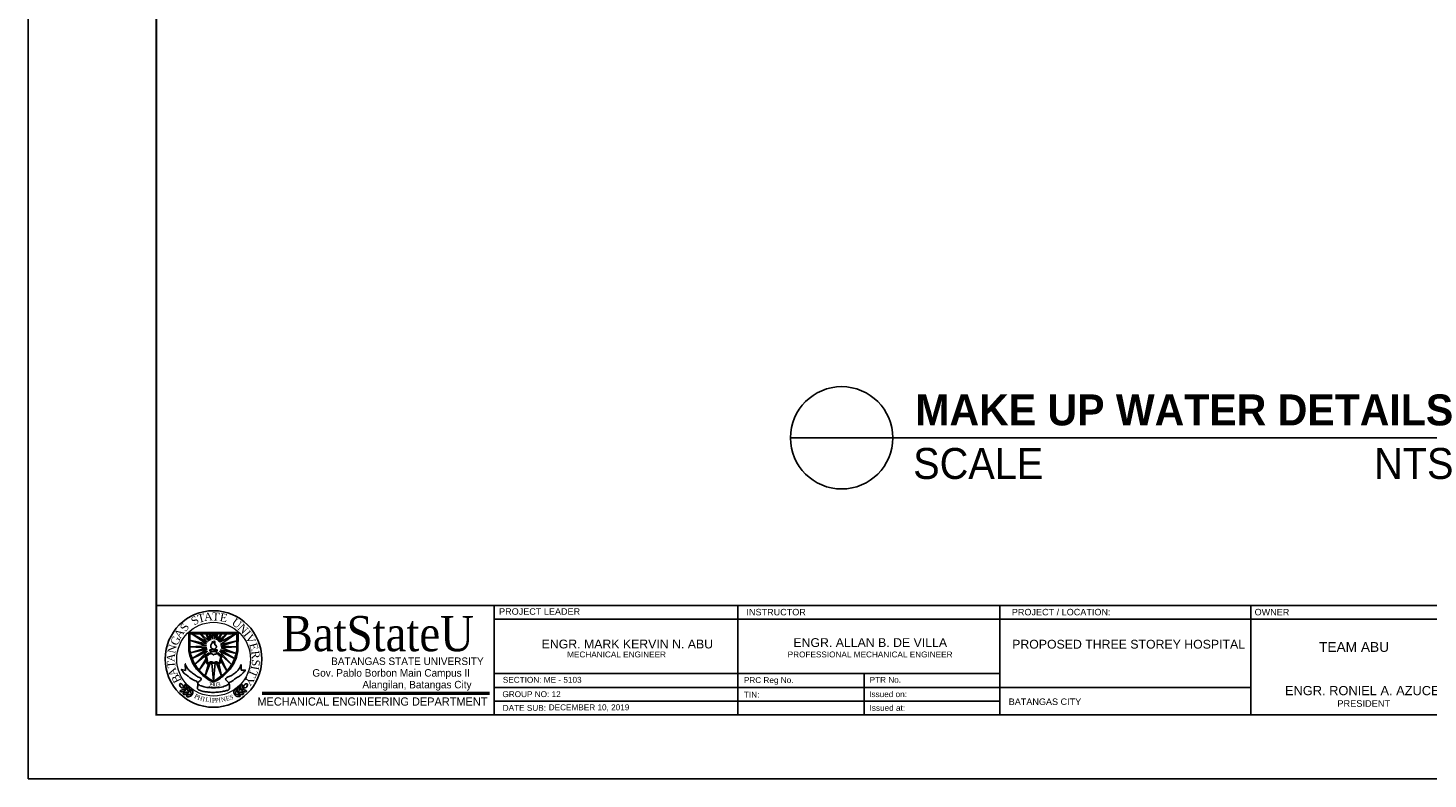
# Model space of a CAD drawing. Header units: millimetres. Extents: x 0 to 531, y -4 to 262.
# Tile 34 of 35: x 430 to 496, y 95 to 130. Entities that reach past the tile are written whole.
import ezdxf
from ezdxf.enums import TextEntityAlignment as Align

# ---------------------------------------------------------------- set-up
doc = ezdxf.new("R2010")
doc.units = ezdxf.units.MM
doc.layers.add('template', color=7, linetype='Continuous')
doc.styles.add('arial', font='arial.ttf')
doc.styles.add('CGOTHIC', font='GOTHIC.TTF')
doc.styles.add('GARAMOND', font='GARA.TTF')
doc.styles.get("Standard").update_dxf_attribs({"font": 'arial.ttf'})

msp = doc.modelspace()

# ---------------------------------------------------------------- linework, layer by layer
for q in [(465.828, 111.194), (499.185, 111.194)]:
    msp.add_line((470.624, 111.194), q)
msp.add_circle((468.226, 111.194), 2.398)
at = {"layer": 'template'}
for p, q in [((430.08, 165.6), (430.08, 95.204)), ((436.096, 103.333), (526.347, 103.333)), ((451.943, 103.334), (451.943, 98.212)), ((451.943, 103.333), (451.943, 98.212)), ((463.352, 103.334), (463.352, 98.212)), ((463.352, 103.333), (463.352, 98.212)), ((475.643, 98.212), (475.643, 103.333)), ((487.419, 103.333), (487.419, 98.212)), ((451.943, 102.693), (508.513, 102.693)), ((437.623, 102.076), (439.934, 102.072)), ((437.623, 101.21), (437.623, 102.076)), ((437.672, 102.013), (439.869, 102.013)), ((437.672, 101.244), (437.672, 102.013)), ((438.502, 101.617), (437.764, 102.013)), ((437.764, 102.013), (438.447, 101.541)), ((438.203, 102.013), (438.171, 101.98)), ((438.171, 101.98), (438.502, 101.617)), ((438.561, 101.671), (438.203, 102.013)), ((438.453, 102.013), (438.426, 102.013)), ((438.426, 102.013), (438.561, 101.671)), ((438.643, 101.709), (438.453, 102.013)), ((438.643, 102.013), (438.585, 101.996)), ((438.585, 101.996), (438.643, 101.709)), ((438.724, 101.752), (438.643, 102.013)), ((438.746, 102.013), (438.724, 101.752)), ((438.822, 102.013), (438.746, 102.013)), ((438.919, 102.013), (438.822, 101.758)), ((438.822, 101.758), (438.822, 102.013)), ((439.158, 102.013), (438.919, 101.72)), ((438.919, 101.72), (438.957, 102.013)), ((438.957, 102.013), (438.919, 102.013)), ((439.408, 102.013), (439.001, 101.665)), ((439.001, 101.665), (439.158, 102.013)), ((439.82, 102.013), (439.061, 101.611)), ((439.061, 101.611), (439.408, 102.013)), ((439.098, 101.508), (439.82, 102.013)), ((439.869, 101.238), (439.869, 102.013)), ((439.918, 101.21), (439.934, 102.072)), ((438.447, 101.541), (437.65, 101.714)), ((437.65, 101.714), (438.447, 101.438)), ((438.447, 101.438), (437.698, 101.405)), ((437.698, 101.405), (438.469, 101.351)), ((438.469, 101.351), (437.698, 101.116)), ((437.698, 101.116), (438.474, 101.286)), ((438.474, 101.286), (437.772, 100.854)), ((437.772, 100.854), (438.502, 101.188)), ((438.502, 101.188), (437.905, 100.579)), ((437.905, 100.579), (438.556, 101.123)), ((438.632, 101.196), (438.632, 101.095)), ((438.912, 101.184), (438.912, 101.083)), ((439.628, 100.567), (438.995, 101.139)), ((439.766, 100.849), (439.061, 101.188)), ((439.061, 101.188), (439.628, 100.567)), ((439.869, 101.676), (439.098, 101.508)), ((439.098, 101.253), (439.766, 100.849)), ((439.098, 101.253), (439.836, 101.085)), ((439.12, 101.427), (439.869, 101.676)), ((439.869, 101.394), (439.12, 101.427)), ((439.131, 101.351), (439.869, 101.394)), ((439.836, 101.085), (439.131, 101.351)), ((437.459, 100.293), (437.449, 100.569)), ((438.42, 100.819), (438.109, 100.304)), ((438.109, 100.304), (438.431, 100.738)), ((438.386, 100.981), (438.463, 100.626)), ((438.39, 100.04), (438.637, 100.657)), ((438.545, 100.602), (438.39, 100.04)), ((438.446, 100.973), (438.504, 100.643)), ((438.702, 100.64), (438.77, 99.803)), ((438.77, 99.803), (438.854, 100.646)), ((438.925, 100.64), (439.144, 100.035)), ((439.144, 100.035), (439.023, 100.608)), ((439.122, 100.944), (439.041, 100.637)), ((439.073, 100.62), (439.167, 100.984)), ((439.104, 100.771), (439.408, 100.277)), ((439.408, 100.277), (439.136, 100.841)), ((440.067, 100.571), (440.079, 100.301)), ((437.275, 100.331), (437.459, 100.293)), ((440.079, 100.301), (440.259, 100.307)), ((451.943, 100.142), (475.643, 100.142)), ((469.276, 100.142), (469.276, 98.212)), ((451.943, 99.499), (487.419, 99.499)), ((451.943, 98.856), (462.277, 98.856)), ((451.943, 98.856), (475.643, 98.856)), ((463.352, 98.856), (473.686, 98.856)), ((430.08, 95.204), (529.356, 95.204))]:
    msp.add_line(p, q, dxfattribs=at)
at = {"layer": 'template', "linetype": 'Continuous', "ltscale": 0.5}
msp.add_line((463.352, 103.333), (463.352, 98.212), dxfattribs=at)
at = {"layer": 'template', "linetype": 'Continuous', "lineweight": 50}
msp.add_line((441.061, 99.221), (451.721, 99.221), dxfattribs=at)
at = {"layer": 'template', "linetype": 'Continuous', "const_width": 0.0853}
msp.add_lwpolyline([(436.096, 98.212), (526.347, 98.212), (526.347, 162.591), (436.096, 162.591)], close=True, dxfattribs=at)
at = {"layer": 'template'}
msp.add_circle((438.774, 100.827), 2.263, dxfattribs=at)
at = {"layer": 'template', "lineweight": 20}
for centre, radius in [((438.774, 100.827), 2.263), ((438.783, 100.82), 1.728)]:
    msp.add_circle(centre, radius, dxfattribs=at)
at = {"layer": 'template'}
for points in [[(437.623, 101.21), (437.693, 100.91), (437.839, 100.573), (438.04, 100.291), (438.442, 99.928), (438.713, 99.771), (438.767, 99.754)], [(437.672, 101.244), (437.742, 100.944), (437.888, 100.608), (438.089, 100.326), (438.491, 99.963), (438.762, 99.805), (438.816, 99.789)], [(438.386, 100.981), (438.385, 101.02), (438.442, 101.028), (438.504, 101.052), (438.58, 101.089), (438.632, 101.095), (438.632, 101.118)], [(439.869, 101.244), (439.799, 100.944), (439.652, 100.608), (439.452, 100.326), (439.05, 99.963), (438.779, 99.805), (438.724, 99.789)], [(439.918, 101.21), (439.848, 100.91), (439.701, 100.573), (439.501, 100.291), (439.099, 99.928), (438.828, 99.771), (438.773, 99.754)], [(439.166, 100.979), (439.154, 101.023), (439.093, 101.008), (439.058, 101.025), (439.032, 101.057), (438.994, 101.081), (438.962, 101.104), (438.912, 101.104)], [(438.463, 100.626), (438.513, 100.59), (438.565, 100.602), (438.6, 100.639), (438.637, 100.657), (438.69, 100.657), (438.73, 100.648), (438.771, 100.628), (438.838, 100.642), (438.878, 100.654), (438.925, 100.64), (439.023, 100.608), (439.073, 100.62)], [(438.504, 100.643), (438.559, 100.643), (438.568, 100.666), (438.606, 100.687), (438.669, 100.701), (438.73, 100.672), (438.768, 100.666), (438.817, 100.669), (438.855, 100.687), (438.91, 100.692), (438.945, 100.689), (438.977, 100.666), (438.994, 100.652), (439.041, 100.637)], [(437.357, 99.462), (437.248, 99.501), (437.198, 99.579), (437.191, 99.656), (437.201, 99.669), (437.268, 99.662), (437.334, 99.602), (437.36, 99.544), (437.368, 99.488), (437.368, 99.461), (437.362, 99.461), (437.347, 99.475), (437.346, 99.475)], [(437.463, 99.351), (437.401, 99.305), (437.313, 99.286), (437.259, 99.288), (437.215, 99.315), (437.214, 99.332), (437.256, 99.359), (437.298, 99.375), (437.35, 99.383), (437.369, 99.389), (437.408, 99.378), (437.46, 99.35), (437.461, 99.344)], [(437.601, 99.233), (437.539, 99.186), (437.452, 99.167), (437.397, 99.169), (437.354, 99.196), (437.352, 99.214), (437.394, 99.24), (437.436, 99.256), (437.488, 99.264), (437.508, 99.27), (437.547, 99.26), (437.598, 99.232), (437.6, 99.225)], [(437.49, 99.388), (437.518, 99.46), (437.511, 99.549), (437.494, 99.601), (437.456, 99.635), (437.438, 99.632), (437.425, 99.584), (437.421, 99.539), (437.428, 99.487), (437.428, 99.467), (437.449, 99.432), (437.49, 99.391), (437.497, 99.391)], [(437.752, 99.125), (437.691, 99.079), (437.603, 99.06), (437.548, 99.062), (437.505, 99.089), (437.503, 99.106), (437.546, 99.133), (437.588, 99.149), (437.639, 99.157), (437.659, 99.163), (437.698, 99.153), (437.749, 99.124), (437.751, 99.118)], [(437.628, 99.269), (437.656, 99.341), (437.649, 99.431), (437.632, 99.482), (437.594, 99.517), (437.577, 99.513), (437.563, 99.465), (437.559, 99.42), (437.566, 99.369), (437.566, 99.348), (437.587, 99.314), (437.628, 99.272), (437.635, 99.272)], [(437.779, 99.162), (437.807, 99.234), (437.8, 99.324), (437.783, 99.375), (437.745, 99.41), (437.728, 99.406), (437.714, 99.358), (437.711, 99.313), (437.718, 99.262), (437.718, 99.241), (437.738, 99.207), (437.779, 99.165), (437.786, 99.165)], [(439.757, 99.178), (439.733, 99.252), (439.743, 99.341), (439.763, 99.392), (439.802, 99.425), (439.819, 99.42), (439.831, 99.372), (439.832, 99.327), (439.823, 99.276), (439.823, 99.255), (439.8, 99.221), (439.757, 99.182), (439.751, 99.182)], [(439.783, 99.141), (439.843, 99.092), (439.93, 99.07), (439.984, 99.069), (440.029, 99.094), (440.031, 99.112), (439.99, 99.14), (439.949, 99.158), (439.897, 99.168), (439.878, 99.174), (439.839, 99.166), (439.786, 99.14), (439.784, 99.133)], [(439.913, 99.279), (439.888, 99.353), (439.899, 99.442), (439.918, 99.493), (439.958, 99.525), (439.975, 99.521), (439.986, 99.472), (439.988, 99.428), (439.979, 99.376), (439.978, 99.356), (439.956, 99.322), (439.913, 99.283), (439.906, 99.283)], [(439.939, 99.242), (439.998, 99.192), (440.085, 99.17), (440.14, 99.17), (440.184, 99.195), (440.187, 99.212), (440.145, 99.241), (440.104, 99.258), (440.053, 99.268), (440.033, 99.275), (439.994, 99.267), (439.942, 99.241), (439.94, 99.234)], [(440.056, 99.392), (440.031, 99.465), (440.042, 99.554), (440.061, 99.605), (440.101, 99.638), (440.118, 99.634), (440.129, 99.585), (440.131, 99.54), (440.122, 99.489), (440.121, 99.468), (440.099, 99.435), (440.056, 99.395), (440.049, 99.396)], [(440.082, 99.354), (440.141, 99.305), (440.228, 99.283), (440.283, 99.283), (440.327, 99.308), (440.33, 99.325), (440.288, 99.354), (440.247, 99.371), (440.196, 99.381), (440.176, 99.388), (440.137, 99.379), (440.085, 99.353), (440.083, 99.347)], [(440.192, 99.461), (440.302, 99.495), (440.356, 99.571), (440.366, 99.647), (440.356, 99.661), (440.29, 99.657), (440.22, 99.6), (440.192, 99.542), (440.182, 99.488), (440.18, 99.46), (440.187, 99.46), (440.202, 99.474), (440.204, 99.474)]]:
    msp.add_spline(points, degree=3, dxfattribs=at)
for points, end_tangent in [([(438.618, 101.265), (438.706, 101.261), (438.797, 101.257), (438.859, 101.258), (438.913, 101.264), (438.943, 101.262), (438.944, 101.233), (438.944, 101.209), (438.933, 101.187), (438.908, 101.184), (438.857, 101.179), (438.77, 101.179), (438.665, 101.176), (438.639, 101.192), (438.609, 101.211), (438.617, 101.267), (438.617, 101.273)], (-1, 0)), ([(438.446, 100.973), (438.521, 101.014), (438.574, 101.06), (438.626, 101.075), (438.678, 101.081), (438.73, 101.06), (438.751, 101.034), (438.771, 101.02), (438.8, 101.046), (438.867, 101.06), (438.93, 101.072), (439, 101.04), (439.046, 100.994), (439.104, 100.973), (439.122, 100.982), (439.122, 100.944)], (0, -1))]:
    msp.add_spline(points, degree=3, dxfattribs=dict(at, end_tangent=end_tangent))
at = {"layer": 'template', "start_tangent": (-1, 0)}
msp.add_spline([(438.764, 101.285), (438.695, 101.322), (438.659, 101.379), (438.659, 101.441), (438.659, 101.489), (438.674, 101.514), (438.688, 101.562), (438.71, 101.558), (438.717, 101.606), (438.731, 101.642), (438.751, 101.615), (438.788, 101.582), (438.817, 101.582), (438.814, 101.62), (438.801, 101.655), (438.803, 101.667), (438.838, 101.637), (438.838, 101.609), (438.844, 101.583), (438.844, 101.554), (438.833, 101.51), (438.86, 101.469), (438.892, 101.47), (438.913, 101.417), (438.907, 101.374), (438.875, 101.315), (438.845, 101.29), (438.808, 101.283), (438.763, 101.283), (438.765, 101.283)], degree=3, dxfattribs=at)
at = {"layer": 'template'}
for points, knots in [([(437.465, 100.598), (437.415, 100.598), (437.537, 100.435), (437.595, 100.321), (437.751, 100.183), (437.926, 100.081), (438.04, 99.965), (438.223, 99.936), (438.179, 99.843), (438.132, 99.793), (438.068, 99.755), (438.019, 99.656), (438.174, 99.569), (438.35, 99.518), (438.569, 99.48), (438.748, 99.482), (438.959, 99.479), (439.194, 99.507), (439.389, 99.586), (439.495, 99.649), (439.495, 99.717), (439.438, 99.759), (439.401, 99.81), (439.335, 99.845), (439.355, 99.913), (439.416, 99.985), (439.554, 100.007), (439.697, 100.109), (439.834, 100.203), (439.936, 100.306), (439.999, 100.4), (440.054, 100.47), (440.067, 100.559), (440.067, 100.571)], [0, 0, 0, 0, 0.050157, 0.09733, 0.169415, 0.238469, 0.297382, 0.34519, 0.361609, 0.384753, 0.415402, 0.43521, 0.480082, 0.549086, 0.637593, 0.692397, 0.728181, 0.847546, 0.920378, 0.94488, 0.959291, 0.979722, 1.010309, 1.023969, 1.046254, 1.066064, 1.119081, 1.173808, 1.241086, 1.282544, 1.318293, 1.350594, 1.379885, 1.379885, 1.379885, 1.379885]), ([(437.449, 100.592), (437.454, 100.597), (437.462, 100.601), (437.474, 100.6), (437.476, 100.6)], [3.04846765, 3.04846765, 3.04846765, 3.04846765, 3.05886904, 3.06079098, 3.06079098, 3.06079098, 3.06079098]), ([(440.259, 100.307), (440.263, 100.307), (440.287, 100.302), (440.15, 100.173), (440.066, 100.062), (439.893, 99.967), (439.734, 99.86), (439.618, 99.766), (439.492, 99.725), (439.518, 99.594), (439.549, 99.49), (439.476, 99.363), (439.324, 99.335), (439.126, 99.283), (438.883, 99.265), (438.645, 99.259), (438.434, 99.291), (438.248, 99.311), (438.114, 99.359), (438.041, 99.414), (438.014, 99.464), (438.036, 99.552), (438.055, 99.64), (438.024, 99.791), (437.809, 99.836), (437.645, 99.975), (437.492, 100.093), (437.362, 100.182), (437.318, 100.269), (437.246, 100.337), (437.274, 100.333), (437.303, 100.326)], [1.525096, 1.525096, 1.525096, 1.525096, 1.532073, 1.584612, 1.633558, 1.698069, 1.768711, 1.823631, 1.856154, 1.874433, 1.942755, 1.959564, 2.013837, 2.081716, 2.168665, 2.253261, 2.318126, 2.380396, 2.439479, 2.4572, 2.470092, 2.492272, 2.543518, 2.560297, 2.639259, 2.721631, 2.780104, 2.832648, 2.871086, 2.885372, 2.911145, 2.911145, 2.911145, 2.911145]), ([(438.743, 100.135), (438.755, 100.133), (438.777, 100.13), (438.792, 100.131), (438.803, 100.135)], [0, 0, 0, 0, 0.01145534, 0.02007474, 0.02007474, 0.02007474, 0.02007474]), ([(438.743, 100.114), (438.755, 100.112), (438.777, 100.109), (438.792, 100.11), (438.803, 100.114)], [0, 0, 0, 0, 0.01145534, 0.02007474, 0.02007474, 0.02007474, 0.02007474]), ([(438.749, 100.065), (438.759, 100.067), (438.776, 100.069), (438.789, 100.069), (438.797, 100.067)], [0.00178548, 0.00178548, 0.00178548, 0.00178548, 0.01145534, 0.01823656, 0.01823656, 0.01823656, 0.01823656]), ([(438.751, 100.045), (438.76, 100.047), (438.776, 100.049), (438.788, 100.048), (438.795, 100.047)], [0.00231179, 0.00231179, 0.00231179, 0.00231179, 0.01145534, 0.0176246, 0.0176246, 0.0176246, 0.0176246])]:
    msp.add_open_spline(points, degree=3, knots=knots, dxfattribs=at)

# ---------------------------------------------------------------- texts
at = {"char_height": 1.45195, "attachment_point": 1, "style": 'arial'}
for s, width, insert in [('{\\fArial|b1|i0|c0|p34;MAKE UP WATER DETAILS}', 43.36072, (471.673, 113.228)), ('\\pxt21;SCALE                              NTS', 49.36036, (471.574, 110.718))]:
    msp.add_mtext_dynamic_manual_height_columns(s, width=width, gutter_width=1, heights=[0], dxfattribs=dict(at, insert=insert))
at = {"layer": 'template', "style": 'arial'}
for s, height, p in [('PROJECT LEADER', 0.30409, (452.166, 102.901)), ('INSTRUCTOR', 0.304, (463.765, 102.874)), ('PROJECT / LOCATION:', 0.30402, (476.207, 102.874)), ('PROJECT / LOCATION:', 0.30402, (476.207, 102.874)), ('PROJECT / LOCATION:', 0.30402, (476.207, 102.874)), ('OWNER', 0.304, (487.588, 102.874)), ('ENGR. MARK KERVIN N. ABU', 0.41257, (454.161, 101.324)), ('ENGR. ALLAN B. DE VILLA', 0.41257, (465.964, 101.391)), ('MECHANICAL ENGINEER', 0.27505, (455.357, 100.903)), ('PROFESSIONAL MECHANICAL ENGINEER', 0.27505, (465.698, 100.903)), ('PROPOSED THREE STOREY HOSPITAL', 0.41257, (476.222, 101.315)), ('TEAM ABU', 0.4598, (490.609, 101.161)), ('SECTION: ME - 5103', 0.27505, (452.341, 99.715)), ('PRC Reg No.', 0.27505, (463.644, 99.702)), ('PTR No.', 0.275, (469.538, 99.715)), ('GROUP NO: 12', 0.27505, (452.322, 99.042)), ('TIN:', 0.275, (463.644, 99.02)), ('Issued on:', 0.275, (469.519, 99.042)), ('ENGR. RONIEL A. AZUCENA', 0.43038, (489.013, 99.132)), ('DATE SUB:', 0.275, (452.337, 98.399)), ('DECEMBER 10, 2019', 0.27505, (454.494, 98.425)), ('Issued at:', 0.275, (469.535, 98.399)), ('BATANGAS CITY', 0.30402, (476.06, 98.674)), ('PRESIDENT', 0.3099, (491.466, 98.587))]:
    msp.add_text(s, height=height, dxfattribs=at).set_placement(p)
at = {"layer": 'template', "width": 1}
for s, height, style, p in [('BatStateU', 1.6503, 'GARAMOND', (446.48, 101.193)), ('BATANGAS STATE UNIVERSITY', 0.35128, 'CGOTHIC', (447.867, 100.547)), ('Gov. Pablo Borbon Main Campus II', 0.35128, 'CGOTHIC', (447.107, 100.001)), ('Alangilan, Batangas City', 0.35128, 'CGOTHIC', (448.316, 99.452))]:
    msp.add_text(s, height=height, dxfattribs=dict(at, style=style)).set_placement(p, align=Align.CENTER)
at = {"layer": 'template', "attachment_point": 1}
for s, insert, char_height, width, rotation in [('{\\fTimes New Roman|b0|i0|c0|p18;S}', (437.171, 102.292), 0.37713, 29.67394, 56.11039), ('{\\fTimes New Roman|b0|i0|c0|p18;S}', (437.669, 102.706), 0.37713, 29.67394, 33.23179), ('{\\fTimes New Roman|b0|i0|c0|p18;T}', (437.985, 102.883), 0.37713, 29.67394, 14.44799), ('{\\fTimes New Roman|b0|i0|c0|p18;A}', (438.308, 102.98), 0.37713, 29.67394, 5.71852), ('{\\fTimes New Roman|b0|i0|c0|p18;T}', (438.724, 103.015), 0.37713, 0.3193, 356.81503), ('{\\fTimes New Roman|b0|i0|c0|p18;E}', (439.121, 102.986), 0.37713, 29.67394, 348.69045), ('{\\fTimes New Roman|b0|i0|c0|p18;U}', (439.813, 102.778), 0.37713, 29.67394, 323.50126), ('{\\fTimes New Roman|b0|i0|c0|p18;N}', (440.15, 102.52), 0.37713, 29.67394, 314.13564), ('{\\fTimes New Roman|b0|i0|c0|p18;G}', (436.731, 101.578), 0.37713, 29.67394, 65.93474), ('{\\fTimes New Roman|b0|i0|c0|p18;A}', (436.895, 101.965), 0.37713, 29.67394, 56.11039), ('{\\fTimes New Roman|b0|i0|c0|p18;I}', (440.45, 102.206), 0.37713, 29.67394, 308.6454), ('{\\fTimes New Roman|b0|i0|c0|p18;V}', (440.581, 102.037), 0.37713, 29.67394, 298.20017), ('{\\fTimes New Roman|b0|i0|c0|p18;N}', (436.607, 101.14), 0.37713, 29.67394, 77.56161), ('{\\fTimes New Roman|b0|i0|c0|p18;E}', (440.806, 101.626), 0.37713, 29.67394, 285.47868), ('{\\fTimes New Roman|b0|i0|c0|p18;R}', (440.914, 101.234), 0.37713, 29.67394, 276.19955), ('{\\fTimes New Roman|b0|i0|c0|p18;A}', (436.576, 100.705), 0.37713, 29.67394, 85.53705), ('{\\fTimes New Roman|b0|i0|c0|p18;T}', (436.627, 100.384), 0.37713, 29.67394, 94.26652), ('{\\fTimes New Roman|b0|i0|c0|p18;I}', (440.919, 100.466), 0.37713, 29.67394, 259.8108), ('{\\fTimes New Roman|b0|i0|c0|p18;S}', (440.961, 100.792), 0.37713, 29.67394, 266.05857), ('{\\fTimes New Roman|b0|i0|c0|p18;A}', (436.761, 99.952), 0.37713, 29.67394, 110.36673), ('{\\fTimes New Roman|b0|i0|c0|p18;B}', (436.943, 99.646), 0.37713, 29.67394, 115.18408), ('{\\fTimes New Roman|b0|i0|c0|p18;Y}', (440.722, 99.87), 0.37713, 29.67394, 237.49398), ('{\\fTimes New Roman|b0|i0|c0|p18;T}', (440.872, 100.222), 0.37713, 29.67394, 245.97799), ('{\\fTimes New Roman|b0|i0|c0|p18;P}', (437.938, 99.207), 0.21119, 29.67394, 333.24497), ('{\\fTimes New Roman|b0|i0|c0|p18;P}', (437.944, 99.207), 0.21119, 29.67394, 333.24497), ('{\\fTimes New Roman|b0|i0|c0|p18;H}', (438.07, 99.132), 0.21119, 29.67394, 342.36893), ('{\\fTimes New Roman|b0|i0|c0|p18;1}', (438.56, 99.751), 0.21119, 29.67394, 350.69674), ('{\\fTimes New Roman|b0|i0|c0|p18;9}', (438.642, 99.729), 0.21119, 29.67394, 359.89652), ('{\\fTimes New Roman|b0|i0|c0|p18;0}', (438.798, 99.724), 0.21119, 29.67394, 359.89652), ('{\\fTimes New Roman|b0|i0|c0|p18;3}', (438.912, 99.727), 0.21119, 29.67394, 14.57269), ('{\\fTimes New Roman|b0|i0|c0|p18;S}', (439.503, 99.118), 0.21119, 29.67394, 14.57269), ('{\\fTimes New Roman|b0|i0|c0|p18;I}', (438.286, 99.062), 0.21119, 29.67394, 350.74463), ('{\\fTimes New Roman|b0|i0|c0|p18;L}', (438.416, 99.043), 0.21119, 29.67394, 350.69674), ('{\\fTimes New Roman|b0|i0|c0|p18;I}', (438.592, 99.01), 0.21119, 29.67394, 357.83253), ('{\\fTimes New Roman|b0|i0|c0|p18;P}', (438.698, 99), 0.21119, 29.67394, 359.89652), ('{\\fTimes New Roman|b0|i0|c0|p18;P}', (438.831, 98.993), 0.21119, 29.67394, 7.51618), ('{\\fTimes New Roman|b0|i0|c0|p18;I}', (438.993, 99.001), 0.21119, 29.67394, 9.03911), ('{\\fTimes New Roman|b0|i0|c0|p18;N}', (439.101, 99.01), 0.21119, 29.67394, 12.92447), ('{\\fTimes New Roman|b0|i0|c0|p18;E}', (439.324, 99.067), 0.21119, 29.67394, 14.57269)]:
    msp.add_mtext(s, dxfattribs=dict(at, insert=insert, char_height=char_height, width=width, rotation=rotation))
at = {"layer": 'template', "linetype": 'Continuous', "lineweight": 0, "insert": (440.835, 99.027), "char_height": 0.38403, "width": 12.18966, "attachment_point": 1}
msp.add_mtext('{\\fCentury Gothic|b0|i0|c0|p34;\\C7;MECHANICAL ENGINEERING DEPARTMENT}', dxfattribs=at)

doc.saveas('drawing.dxf')
